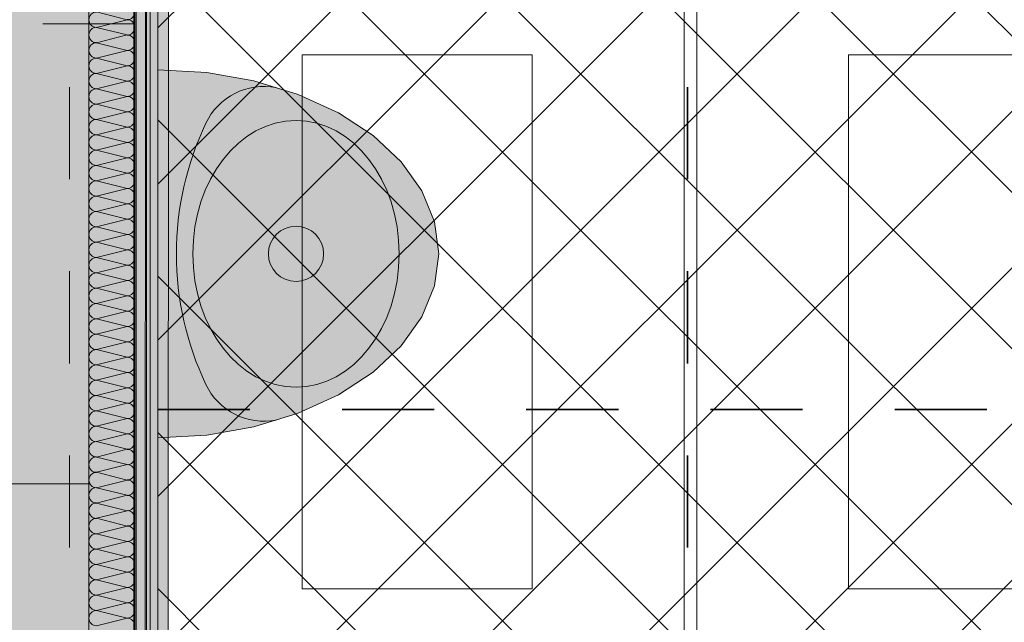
# Model space of a CAD drawing. Header units: metres. Extents: x -3.6 to 84.5, y -11 to 16.8.
# Tile 196 of 256: x 40.3 to 41.4, y 2.6 to 3.3. Entities that reach past the tile are written whole.
import ezdxf

# ---------------------------------------------------------------- set-up
doc = ezdxf.new("R2010")
doc.units = ezdxf.units.M
doc.header["$MEASUREMENT"] = 0
for name, pattern in [('Achse', [0.2, 0.1, -0.05, 0, -0.05]), ('Punktlinie weit', [0.06, 0.01, -0.05]), ('STRICHPUNKT', [0.015, 0.0075, -0.00375, 0, -0.00375])]:
    doc.linetypes.add(name, pattern=pattern)
for name, color, linetype in [('154 - Bemaßung_ Beschriftung.Ausbau - Deckenspiegel', 7, 'Continuous'), ('305 - Elemente.Linie_ Schraffur - Deckenspiegel', 7, 'Continuous'), ('612 - Struktur.Stahlbau', 7, 'Continuous'), ('Neubau_606 - Struktur.Wand Innen Ausbau', 7, 'Continuous'), ('Neubau_612 - Struktur.Stahlbau', 7, 'Continuous'), ('Neubau_651 - Abdeckung.Decke abgehängt_ bekleidet', 7, 'Continuous'), ('Neubau_653 - Abdeckung.TB Verkofferung', 7, 'Continuous'), ('Neubau_702 - Einrichtung.Möbel Sanitär', 7, 'Continuous'), ('Neubau_802 - HKLSE.Sanitär', 7, 'Continuous')]:
    doc.layers.add(name, color=color, linetype=linetype)
doc.styles.add('ERSTELLTER_STIL_2', font='txt')
doc.dimstyles.new('ERSTELLTER_STIL__1', dxfattribs={"dimtxt": 0.1, "dimasz": 0.0532, "dimexe": 0.18, "dimexo": 0.0625, "dimgap": 0, "dimtad": 1, "dimzin": 0, "dimdsep": 46, "dimtxsty": 'ERSTELLTER_STIL_2', "dimblk": 'ARROWHEAD_2', "dimblk1": 'ARROWHEAD_2', "dimblk2": 'ARROWHEAD_2', "dimcen": 0.09, "dimse1": 1, "dimse2": 1, "dimclrd": 7, "dimclre": 7, "dimclrt": 7, "dimazin": 0, "dimtfac": 1, "dimtdec": 4, "dimtmove": 0, "dimatfit": 3, "dimfxl": 1, "dimtolj": 1, "dimtzin": 0, "dimarcsym": 0})
pattern_1 = [(45, (0, 0), (-0.01767767, 0.01767767), [0, -0.025])]

# ---------------------------------------------------------------- blocks, each defined once
blk = doc.blocks.new('*X6')
at = {"layer": 'Neubau_606 - Struktur.Wand Innen Ausbau', "color": 7, "linetype": 'Continuous', "lineweight": 5}
for p, q in [((40.4067, 3.2833), (40.3734, 3.2917)), ((40.4067, 3.2833), (40.3734, 3.275)), ((40.4067, 3.2667), (40.3734, 3.275)), ((40.4067, 3.2667), (40.3734, 3.2583)), ((40.4067, 3.25), (40.3734, 3.2583)), ((40.4067, 3.25), (40.3734, 3.2417)), ((40.4067, 3.2333), (40.3734, 3.2417)), ((40.4067, 3.2333), (40.3734, 3.225)), ((40.4067, 3.2167), (40.3734, 3.225)), ((40.4067, 3.2167), (40.3734, 3.2083)), ((40.4067, 3.2), (40.3734, 3.2083)), ((40.4067, 3.2), (40.3734, 3.1917)), ((40.4067, 3.1833), (40.3734, 3.1917)), ((40.4067, 3.1833), (40.3734, 3.175)), ((40.4067, 3.1667), (40.3734, 3.175)), ((40.4067, 3.1667), (40.3734, 3.1583)), ((40.4067, 3.15), (40.3734, 3.1583)), ((40.4067, 3.15), (40.3734, 3.1417)), ((40.4067, 3.1333), (40.3734, 3.1417)), ((40.4067, 3.1333), (40.3734, 3.125)), ((40.4067, 3.1167), (40.3734, 3.125)), ((40.4067, 3.1167), (40.3734, 3.1083)), ((40.4067, 3.1), (40.3734, 3.1083)), ((40.4067, 3.1), (40.3734, 3.0917)), ((40.4067, 3.0833), (40.3734, 3.0917)), ((40.4067, 3.0833), (40.3734, 3.075)), ((40.4067, 3.0667), (40.3734, 3.075)), ((40.4067, 3.0667), (40.3734, 3.0583)), ((40.4067, 3.05), (40.3734, 3.0583)), ((40.4067, 3.05), (40.3734, 3.0417)), ((40.4067, 3.0333), (40.3734, 3.0417)), ((40.4067, 3.0333), (40.3734, 3.025)), ((40.4067, 3.0167), (40.3734, 3.025)), ((40.4067, 3.0167), (40.3734, 3.0083)), ((40.4067, 3), (40.3734, 3.0083)), ((40.4067, 3), (40.3734, 2.9917)), ((40.4067, 2.9833), (40.3734, 2.9917)), ((40.4067, 2.9833), (40.3734, 2.975)), ((40.4067, 2.9667), (40.3734, 2.975)), ((40.4067, 2.9667), (40.3734, 2.9583)), ((40.4067, 2.95), (40.3734, 2.9583)), ((40.4067, 2.95), (40.3734, 2.9417)), ((40.4067, 2.9333), (40.3734, 2.9417)), ((40.4067, 2.9333), (40.3734, 2.925)), ((40.4067, 2.9167), (40.3734, 2.925)), ((40.4067, 2.9167), (40.3734, 2.9083)), ((40.4067, 2.9), (40.3734, 2.9083)), ((40.4067, 2.9), (40.3734, 2.8917)), ((40.4067, 2.8833), (40.3734, 2.8917)), ((40.4067, 2.8833), (40.3734, 2.875)), ((40.4067, 2.8667), (40.3734, 2.875)), ((40.4067, 2.8667), (40.3734, 2.8583)), ((40.4067, 2.85), (40.3734, 2.8583)), ((40.4067, 2.85), (40.3734, 2.8417)), ((40.4067, 2.8333), (40.3734, 2.8417)), ((40.4067, 2.8333), (40.3734, 2.825)), ((40.4067, 2.8167), (40.3734, 2.825)), ((40.4067, 2.8167), (40.3734, 2.8083)), ((40.4067, 2.8), (40.3734, 2.8083)), ((40.4067, 2.8), (40.3734, 2.7917)), ((40.4067, 2.7833), (40.3734, 2.7917)), ((40.4067, 2.7833), (40.3734, 2.775)), ((40.4067, 2.7667), (40.3734, 2.775)), ((40.4067, 2.7667), (40.3734, 2.7583)), ((40.4067, 2.75), (40.3734, 2.7583)), ((40.4067, 2.75), (40.3734, 2.7417)), ((40.4067, 2.7333), (40.3734, 2.7417)), ((40.4067, 2.7333), (40.3734, 2.725)), ((40.4067, 2.7167), (40.3734, 2.725)), ((40.4067, 2.7167), (40.3734, 2.7083)), ((40.4067, 2.7), (40.3734, 2.7083)), ((40.4067, 2.7), (40.3734, 2.6917)), ((40.4067, 2.6833), (40.3734, 2.6917)), ((40.4067, 2.6833), (40.3734, 2.675)), ((40.4067, 2.6667), (40.3734, 2.675)), ((40.4067, 2.6667), (40.3734, 2.6583)), ((40.4067, 2.65), (40.3734, 2.6583)), ((40.4067, 2.65), (40.3734, 2.6417)), ((40.4067, 2.6333), (40.3734, 2.6417)), ((40.4067, 2.6333), (40.3734, 2.625))]:
    blk.add_line(p, q, dxfattribs=at)
for centre, start, end in [((40.3734, 3.2833), 90, 180), ((40.3734, 3.2833), 180, 270), ((40.4067, 3.2917), 270, 0), ((40.4067, 3.275), 0, 90), ((40.3734, 3.2667), 90, 180), ((40.4067, 3.275), 270, 0), ((40.3734, 3.2667), 180, 270), ((40.4067, 3.2583), 0, 90), ((40.3734, 3.25), 90, 180), ((40.3734, 3.25), 180, 270), ((40.4067, 3.2583), 270, 0), ((40.4067, 3.2417), 0, 90), ((40.3734, 3.2333), 90, 180), ((40.4067, 3.2417), 270, 0), ((40.3734, 3.2333), 180, 270), ((40.4067, 3.225), 0, 90), ((40.3734, 3.2167), 90, 180), ((40.4067, 3.225), 270, 0), ((40.3734, 3.2167), 180, 270), ((40.3734, 3.2), 90, 180), ((40.4067, 3.2083), 0, 90), ((40.4067, 3.2083), 270, 0), ((40.3734, 3.2), 180, 270), ((40.4067, 3.1917), 0, 90), ((40.3734, 3.1833), 90, 180), ((40.4067, 3.1917), 270, 0), ((40.3734, 3.1833), 180, 270), ((40.3734, 3.1667), 90, 180), ((40.4067, 3.175), 0, 90), ((40.4067, 3.175), 270, 0), ((40.3734, 3.1667), 180, 270), ((40.4067, 3.1583), 0, 90), ((40.3734, 3.15), 90, 180), ((40.4067, 3.1583), 270, 0), ((40.3734, 3.15), 180, 270), ((40.4067, 3.1417), 0, 90), ((40.3734, 3.1333), 90, 180), ((40.3734, 3.1333), 180, 270), ((40.4067, 3.1417), 270, 0), ((40.4067, 3.125), 0, 90), ((40.3734, 3.1167), 90, 180), ((40.4067, 3.125), 270, 0), ((40.3734, 3.1167), 180, 270), ((40.4067, 3.1083), 0, 90), ((40.3734, 3.1), 90, 180), ((40.4067, 3.1083), 270, 0), ((40.3734, 3.1), 180, 270), ((40.3734, 3.0833), 90, 180), ((40.4067, 3.0917), 0, 90), ((40.4067, 3.0917), 270, 0), ((40.3734, 3.0833), 180, 270), ((40.4067, 3.075), 0, 90), ((40.3734, 3.0667), 90, 180), ((40.4067, 3.075), 270, 0), ((40.3734, 3.0667), 180, 270), ((40.3734, 3.05), 90, 180), ((40.4067, 3.0583), 0, 90), ((40.4067, 3.0583), 270, 0), ((40.3734, 3.05), 180, 270), ((40.4067, 3.0417), 0, 90), ((40.3734, 3.0333), 90, 180), ((40.4067, 3.0417), 270, 0), ((40.3734, 3.0333), 180, 270), ((40.4067, 3.025), 0, 90), ((40.3734, 3.0167), 90, 180), ((40.3734, 3.0167), 180, 270), ((40.4067, 3.025), 270, 0), ((40.4067, 3.0083), 0, 90), ((40.3734, 3), 90, 180), ((40.4067, 3.0083), 270, 0), ((40.3734, 3), 180, 270), ((40.4067, 2.9917), 0, 90), ((40.3734, 2.9833), 90, 180), ((40.3734, 2.9833), 180, 270), ((40.4067, 2.9917), 270, 0), ((40.4067, 2.975), 0, 90), ((40.3734, 2.9667), 90, 180), ((40.4067, 2.975), 270, 0), ((40.3734, 2.9667), 180, 270), ((40.4067, 2.9583), 0, 90), ((40.3734, 2.95), 90, 180), ((40.4067, 2.9583), 270, 0), ((40.3734, 2.95), 180, 270), ((40.3734, 2.9333), 90, 180), ((40.4067, 2.9417), 0, 90), ((40.4067, 2.9417), 270, 0), ((40.3734, 2.9333), 180, 270), ((40.4067, 2.925), 0, 90), ((40.3734, 2.9167), 90, 180), ((40.4067, 2.925), 270, 0), ((40.3734, 2.9167), 180, 270), ((40.3734, 2.9), 90, 180), ((40.4067, 2.9083), 0, 90), ((40.4067, 2.9083), 270, 0), ((40.3734, 2.9), 180, 270), ((40.4067, 2.8917), 0, 90), ((40.3734, 2.8833), 90, 180), ((40.4067, 2.8917), 270, 0), ((40.3734, 2.8833), 180, 270), ((40.4067, 2.875), 0, 90), ((40.3734, 2.8667), 90, 180), ((40.3734, 2.8667), 180, 270), ((40.4067, 2.875), 270, 0), ((40.4067, 2.8583), 0, 90), ((40.3734, 2.85), 90, 180), ((40.4067, 2.8583), 270, 0), ((40.3734, 2.85), 180, 270), ((40.4067, 2.8417), 0, 90), ((40.3734, 2.8333), 90, 180), ((40.3734, 2.8333), 180, 270), ((40.4067, 2.8417), 270, 0), ((40.4067, 2.825), 0, 90), ((40.3734, 2.8167), 90, 180), ((40.4067, 2.825), 270, 0), ((40.3734, 2.8167), 180, 270), ((40.4067, 2.8083), 0, 90), ((40.3734, 2.8), 90, 180), ((40.4067, 2.8083), 270, 0), ((40.3734, 2.8), 180, 270), ((40.3734, 2.7833), 90, 180), ((40.4067, 2.7917), 0, 90), ((40.4067, 2.7917), 270, 0), ((40.3734, 2.7833), 180, 270), ((40.4067, 2.775), 0, 90), ((40.3734, 2.7667), 90, 180), ((40.4067, 2.775), 270, 0), ((40.3734, 2.7667), 180, 270), ((40.3734, 2.75), 90, 180), ((40.4067, 2.7583), 0, 90), ((40.4067, 2.7583), 270, 0), ((40.3734, 2.75), 180, 270), ((40.4067, 2.7417), 0, 90), ((40.3734, 2.7333), 90, 180), ((40.4067, 2.7417), 270, 0), ((40.3734, 2.7333), 180, 270), ((40.4067, 2.725), 0, 90), ((40.3734, 2.7167), 90, 180), ((40.3734, 2.7167), 180, 270), ((40.4067, 2.725), 270, 0), ((40.4067, 2.7083), 0, 90), ((40.3734, 2.7), 90, 180), ((40.4067, 2.7083), 270, 0), ((40.3734, 2.7), 180, 270), ((40.4067, 2.6917), 0, 90), ((40.3734, 2.6833), 90, 180), ((40.3734, 2.6833), 180, 270), ((40.4067, 2.6917), 270, 0), ((40.4067, 2.675), 0, 90), ((40.3734, 2.6667), 90, 180), ((40.4067, 2.675), 270, 0), ((40.3734, 2.6667), 180, 270), ((40.4067, 2.6583), 0, 90), ((40.3734, 2.65), 90, 180), ((40.4067, 2.6583), 270, 0), ((40.3734, 2.65), 180, 270), ((40.3734, 2.6333), 90, 180), ((40.4067, 2.6417), 0, 90), ((40.4067, 2.6417), 270, 0), ((40.3734, 2.6333), 180, 270), ((40.4067, 2.625), 0, 90)]:
    blk.add_arc(centre, 0.00833, start, end, dxfattribs=at)
blk = doc.blocks.new('*D185')
at = {"layer": '154 - Bemaßung_ Beschriftung.Ausbau - Deckenspiegel', "color": 7, "linetype": 'Continuous', "lineweight": 5}
for p, q in [((39.7015, 2.8802), (39.7715, 2.8398)), ((39.789, 2.86), (39.684, 2.86)), ((39.7365, 2.26), (39.7365, 2.86)), ((39.7015, 2.2802), (39.7715, 2.2398)), ((39.789, 2.26), (39.684, 2.26))]:
    blk.add_line(p, q, dxfattribs=at)
at = {"layer": '154 - Bemaßung_ Beschriftung.Ausbau - Deckenspiegel', "color": 7, "lineweight": 5, "insert": (39.7165, 2.4841), "char_height": 0.1, "attachment_point": 7, "rotation": 90, "style": 'ERSTELLTER_STIL_2'}
blk.add_mtext('\\A1;{\\pql;\\fArial|b0|i0|c0|p38;60}', dxfattribs=at)
blk = doc.blocks.new('ARROWHEAD_2')
at = {"color": 0, "linetype": 'Continuous', "lineweight": 0}
for p, q in [((-0.378, -0.655), (0.378, 0.655)), ((0, 0), (-1, 0))]:
    blk.add_line(p, q, dxfattribs=at)
blk = doc.blocks.new('*D186')
at = {"layer": '154 - Bemaßung_ Beschriftung.Ausbau - Deckenspiegel', "color": 7, "linetype": 'Continuous', "lineweight": 5}
for p, q in [((39.7015, 3.4802), (39.7715, 3.4398)), ((39.789, 3.46), (39.684, 3.46)), ((39.7365, 2.86), (39.7365, 3.46)), ((39.7015, 2.8802), (39.7715, 2.8398)), ((39.789, 2.86), (39.684, 2.86))]:
    blk.add_line(p, q, dxfattribs=at)
at = {"layer": '154 - Bemaßung_ Beschriftung.Ausbau - Deckenspiegel', "color": 7, "lineweight": 5, "insert": (39.7165, 3.0841), "char_height": 0.1, "attachment_point": 7, "rotation": 90, "style": 'ERSTELLTER_STIL_2'}
blk.add_mtext('\\A1;{\\pql;\\fArial|b0|i0|c0|p38;60}', dxfattribs=at)
blk = doc.blocks.new('*D303')
at = {"layer": '154 - Bemaßung_ Beschriftung.Ausbau - Deckenspiegel', "color": 7, "linetype": 'Continuous', "lineweight": 5}
for p, q in [((39.4515, 3.5302), (39.5215, 3.4898)), ((39.539, 3.51), (39.434, 3.51)), ((39.4865, 2.31), (39.4865, 3.51)), ((39.4515, 2.3302), (39.5215, 2.2898)), ((39.539, 2.31), (39.434, 2.31))]:
    blk.add_line(p, q, dxfattribs=at)
at = {"layer": '154 - Bemaßung_ Beschriftung.Ausbau - Deckenspiegel', "color": 7, "lineweight": 5, "insert": (39.4665, 2.777), "char_height": 0.1, "attachment_point": 7, "rotation": 90, "style": 'ERSTELLTER_STIL_2'}
blk.add_mtext('\\A1;{\\pql;\\fArial|b0|i0|c0|p38;1,20}', dxfattribs=at)

msp = doc.modelspace()

# ---------------------------------------------------------------- hatches: boundary and pattern name
at = {"layer": '612 - Struktur.Stahlbau', "linetype": 'Continuous', "lineweight": 0, "true_color": 0x30307f}
msp.add_hatch(color=177, dxfattribs=at).paths.add_polyline_path([(40.274, 5.19), (40.414, 5.19), (40.414, 0.71), (40.274, 0.71)])
at = {"layer": 'Neubau_606 - Struktur.Wand Innen Ausbau', "linetype": 'Continuous', "lineweight": 0, "true_color": 0x000000}
h = msp.add_hatch(dxfattribs=at)
h.set_pattern_fill('Gips_0001', color=18, style=0, pattern_type=2)
h.set_pattern_definition(pattern_1)
h.paths.add_polyline_path([(40.4275, 0.255), (40.4275, 3.81), (40.415, 3.81), (40.415, 0.255)])
h = msp.add_hatch(dxfattribs=at)
h.set_pattern_fill('Gips_0001', color=18, style=0, pattern_type=2)
h.set_pattern_definition(pattern_1)
h.paths.add_polyline_path([(40.44, 0.255), (40.44, 3.81), (40.4275, 3.81), (40.4275, 0.255)])
at = {"layer": 'Neubau_651 - Abdeckung.Decke abgehängt_ bekleidet', "linetype": 'Continuous', "lineweight": 13, "true_color": 0xffbfbf}
h = msp.add_hatch(dxfattribs=at)
h.set_pattern_fill('Raster_20x20_Diagonal_0001', color=254, style=0, pattern_type=2)
h.set_pattern_definition([(45, (0, 0), (-0.0848528, 0.0848528), []), (135, (0, 0), (0.0848528, 0.0848528), [])])
h.paths.add_polyline_path([(40.44, 0.7495), (43.99, 0.7495), (43.99, 3.81), (40.44, 3.81)])
at = {"layer": 'Neubau_653 - Abdeckung.TB Verkofferung', "linetype": 'Continuous', "lineweight": 0, "true_color": 0x000000}
h = msp.add_hatch(dxfattribs=at)
h.set_pattern_fill('Gips_0001', color=18, style=0, pattern_type=2)
h.set_pattern_definition(pattern_1)
h.paths.add_polyline_path([(40.45, 0.71), (40.4525, 5.19), (40.4275, 5.19), (40.425, 0.71)])
at = {"layer": 'Neubau_702 - Einrichtung.Möbel Sanitär', "linetype": 'Continuous', "lineweight": 0, "true_color": 0x3a3a3a}
msp.add_hatch(color=250, dxfattribs=at).paths.add_polyline_path([(40.44, 2.829), (40.493, 2.832), (40.5443, 2.8411), (40.5925, 2.8558), (40.6361, 2.8758), (40.6737, 2.9004), (40.7042, 2.929), (40.7266, 2.9606), (40.7404, 2.9943), (40.745, 3.029), (40.7404, 3.0637), (40.7266, 3.0974), (40.7042, 3.129), (40.6737, 3.1576), (40.6361, 3.1822), (40.5925, 3.2022), (40.5443, 3.2169), (40.493, 3.226), (40.44, 3.229), (40.44, 3.029)])

# ---------------------------------------------------------------- linework, layer by layer
at = {"layer": '305 - Elemente.Linie_ Schraffur - Deckenspiegel', "color": 7, "linetype": 'Continuous', "lineweight": 9}
for p, q in [((40.4165, 5.31), (40.4165, 0.645)), ((40.4315, 5.31), (40.4315, 0.645)), ((41.0115, 5.31), (41.0115, 0.645)), ((41.025, 5.31), (41.025, 0.645)), ((40.5965, 3.245), (40.8465, 3.245)), ((40.5965, 3.245), (40.5965, 2.665)), ((40.8465, 2.665), (40.8465, 3.245)), ((41.19, 3.245), (41.44, 3.245)), ((41.19, 3.245), (41.19, 2.665)), ((40.5965, 2.665), (40.8465, 2.665)), ((41.19, 2.665), (41.44, 2.665))]:
    msp.add_line(p, q, dxfattribs=at)
at = {"layer": 'Neubau_606 - Struktur.Wand Innen Ausbau', "color": 1, "linetype": 'Continuous', "lineweight": 5}
for p, q in [((40.415, 0.255), (40.415, 3.81)), ((40.4275, 0.255), (40.4275, 3.81))]:
    msp.add_line(p, q, dxfattribs=at)
at = {"layer": 'Neubau_606 - Struktur.Wand Innen Ausbau', "color": 1, "linetype": 'Continuous', "lineweight": 5, "flags": 128}
for points in [[(40.365, 3.81), (40.365, 0.255)], [(40.44, 0.255), (40.44, 3.56)]]:
    msp.add_lwpolyline(points, dxfattribs=at)
at = {"layer": 'Neubau_612 - Struktur.Stahlbau', "color": 1, "linetype": 'Achse', "lineweight": 9}
msp.add_line((40.344, 0.71), (40.344, 5.19), dxfattribs=at)
at = {"layer": 'Neubau_612 - Struktur.Stahlbau', "color": 1, "linetype": 'Continuous', "lineweight": 13}
msp.add_line((40.414, 0.71), (40.414, 5.19), dxfattribs=at)
at = {"layer": 'Neubau_651 - Abdeckung.Decke abgehängt_ bekleidet', "color": 1, "linetype": 'Achse', "lineweight": 35}
for p, q in [((41.015, 3.81), (41.015, 0.7495)), ((40.44, 2.86), (43.99, 2.86))]:
    msp.add_line(p, q, dxfattribs=at)
at = {"layer": 'Neubau_651 - Abdeckung.Decke abgehängt_ bekleidet', "color": 1, "linetype": 'Punktlinie weit', "lineweight": 13, "flags": 128}
msp.add_lwpolyline([(40.44, 0.7495), (43.99, 0.7495), (43.99, 3.81), (40.44, 3.81)], close=True, dxfattribs=at)
at = {"layer": 'Neubau_653 - Abdeckung.TB Verkofferung', "color": 1, "linetype": 'Continuous', "lineweight": 5}
for p, q in [((40.4275, 5.19), (40.425, 0.71)), ((40.4525, 5.1305), (40.45, 0.7495))]:
    msp.add_line(p, q, dxfattribs=at)
at = {"layer": 'Neubau_653 - Abdeckung.TB Verkofferung', "color": 1, "linetype": 'Continuous', "lineweight": 9}
msp.add_line((40.45, 0.71), (40.4525, 5.19), dxfattribs=at)
at = {"layer": 'Neubau_702 - Einrichtung.Möbel Sanitär', "color": 7, "linetype": 'Continuous', "lineweight": 9, "true_color": 0xebebeb, "flags": 128}
msp.add_lwpolyline([(40.44, 2.829), (40.493, 2.832), (40.5443, 2.8411), (40.5925, 2.8558), (40.6361, 2.8758), (40.6737, 2.9004), (40.7042, 2.929), (40.7266, 2.9606), (40.7404, 2.9943), (40.745, 3.029), (40.7404, 3.0637), (40.7266, 3.0974), (40.7042, 3.129), (40.6737, 3.1576), (40.6361, 3.1822), (40.5925, 3.2022), (40.5443, 3.2169), (40.493, 3.226), (40.44, 3.229), (40.44, 3.029)], close=True, dxfattribs=at)
at = {"layer": 'Neubau_702 - Einrichtung.Möbel Sanitär', "color": 7, "linetype": 'Continuous', "lineweight": 9, "true_color": 0xebebeb}
msp.add_circle((40.59, 3.029), 0.03, dxfattribs=at)
for centre, radius, start, end in [((40.5553, 3.1408), 0.07, 79.1855, 154.5474), ((40.7902, 3.029), 0.3301, 154.5474, 180), ((40.7902, 3.029), 0.3301, 180, 205.4526), ((40.5553, 2.9172), 0.07, 205.4526, 280.8145)]:
    msp.add_arc(centre, radius, start, end, dxfattribs=at)
msp.add_ellipse((40.59, 3.029), major_axis=(0, 0.145), ratio=0.772414, dxfattribs=at)
at = {"layer": 'Neubau_802 - HKLSE.Sanitär', "color": 1, "linetype": 'STRICHPUNKT', "lineweight": 9, "flags": 128}
for points in [[(40.415, 3.279), (40.265, 3.279)], [(40.415, 2.779), (40.415, 3.279)], [(40.265, 2.779), (40.415, 2.779)]]:
    msp.add_lwpolyline(points, dxfattribs=at)

# ---------------------------------------------------------------- block references
at = {"layer": 'Neubau_606 - Struktur.Wand Innen Ausbau', "color": 1, "lineweight": 13}
msp.add_blockref('*X6', (0, 0), dxfattribs=at)

# ---------------------------------------------------------------- dimensions: what is measured, and where the dimension line sits
at = {"layer": '154 - Bemaßung_ Beschriftung.Ausbau - Deckenspiegel', "color": 7, "linetype": 'Continuous', "lineweight": 5}
for base, p1, p2, picture, middle in [((39.4865, 3.51), (41.005, 2.31), (41.005, 3.51), '*D303', (39.4165, 2.9068)), ((39.7365, 3.46), (40.44, 2.86), (40.44, 3.46), '*D186', (39.6665, 3.1603)), ((39.7365, 2.86), (40.44, 2.26), (40.44, 2.86), '*D185', (39.6665, 2.5603))]:
    dim = msp.add_linear_dim(base=base, p1=p1, p2=p2, angle=90, dimstyle='ERSTELLTER_STIL__1', dxfattribs=at)
    dim.commit()
    dim.dimension.update_dxf_attribs({"geometry": picture, "text_midpoint": middle, "dimtype": 160, "text_rotation": 90})

doc.saveas('drawing.dxf')
